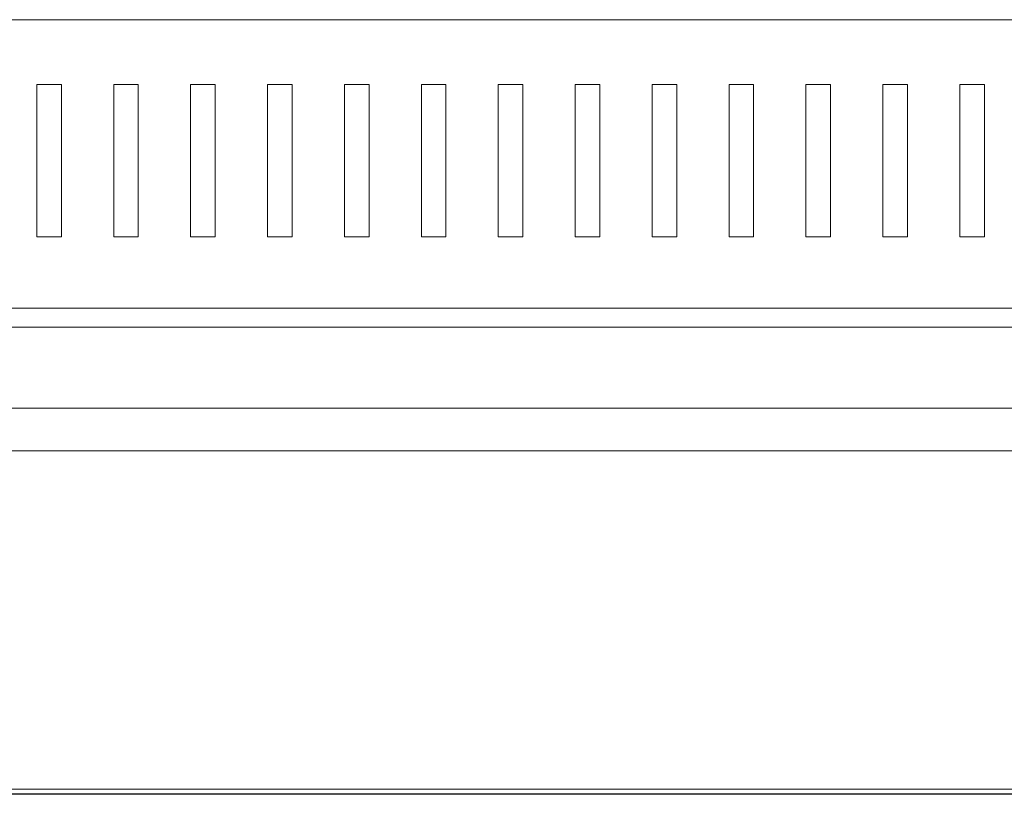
# Model space of a CAD drawing. Header units: millimetres. Extents: x 83969 to 163860, y -22594 to 4849.
# Tile 104 of 108: x 163513.14 to 163521.27, y -21343.9 to -21337.5. Entities that reach past the tile are written whole.
import ezdxf
from ezdxf.enums import TextEntityAlignment as Align

# ---------------------------------------------------------------- set-up
doc = ezdxf.new("R2010")
doc.units = ezdxf.units.MM
doc.layers.get('0').update_dxf_attribs({"color": 251, "lineweight": 0})
for name, color, linetype in [('! PT Instalacja niskoprądowa', 1, 'Continuous'), ('! PT Opisy Legenda 2', 7, 'Continuous'), ('! PT Wyposażenie szafy RACK', 7, 'Continuous'), ('00 CCTV IP - MIWI', 10, 'Continuous')]:
    doc.layers.add(name, color=color, linetype=linetype)
doc.layers.add('BKT_szafy', color=7, linetype='Continuous', lineweight=5)
doc.styles.get("Standard").update_dxf_attribs({"font": 'arial.ttf'})

# ---------------------------------------------------------------- blocks, each defined once
blk = doc.blocks.new('Panel QuickNet na 4 sloty_1U')
at = {"color": 0}
blk.add_line((46.672, 4.445), (2.222, 4.443), dxfattribs=at)
blk = doc.blocks.new('A$7E6A6014D2D5')
at = {"layer": '00 CCTV IP - MIWI', "color": 234, "lineweight": 0}
blk.add_lwpolyline([(-3045.3, -279.4), (-3045.3, -279.4), (-3045.3, -279.4), (-3045.3, -279.4), (3032.9, -279.4), (3032.9, -279.4), (3032.9, -279.4, 0.41425), (3058.3, -254), (3058.3, -254), (3058.3, 254, 0.414021), (3032.9, 279.4), (3032.9, 279.4), (-3045.3, 279.4, 0.457803), (-3070.7, 254), (-3070.7, 254), (-3070.7, -255.3, 0.414214), (-3045.3, -279.4), (-3045.3, -279.4)], format="xyb", dxfattribs=at)
blk.add_lwpolyline([(-2706.9, -279.4), (2706.9, -279.4), (2706.9, 279.4), (-2706.9, 279.4)], close=True, dxfattribs=at)
blk = doc.blocks.new('Szafa rack 20U')
at = {"layer": 'BKT_szafy'}
blk.add_lwpolyline([(-381.315, 635.881, -0.434201), (-379.809, 637.468), (-1.905, 637.468, -0.414214), (-0.317, 635.881), (-0.317, 635.877)], format="xyb", dxfattribs=at)
for points in [[(-261.684, 632.114), (-259.651, 632.114), (-259.651, 619.529), (-261.684, 619.529)], [(-255.334, 632.114), (-253.302, 632.114), (-253.302, 619.529), (-255.334, 619.529)], [(-248.984, 632.114), (-246.952, 632.114), (-246.952, 619.529), (-248.984, 619.529)], [(-242.634, 632.114), (-240.602, 632.114), (-240.602, 619.529), (-242.634, 619.529)], [(-236.284, 632.114), (-234.252, 632.114), (-234.252, 619.529), (-236.284, 619.529)], [(-229.934, 632.114), (-227.901, 632.114), (-227.901, 619.529), (-229.934, 619.529)], [(-223.584, 632.114), (-221.552, 632.114), (-221.552, 619.529), (-223.584, 619.529)], [(-217.234, 632.114), (-215.202, 632.114), (-215.202, 619.529), (-217.234, 619.529)], [(-210.884, 632.114), (-208.852, 632.114), (-208.852, 619.529), (-210.884, 619.529)], [(-204.534, 632.114), (-202.502, 632.114), (-202.502, 619.529), (-204.534, 619.529)], [(-198.184, 632.114), (-196.151, 632.114), (-196.151, 619.529), (-198.184, 619.529)], [(-191.834, 632.114), (-189.802, 632.114), (-189.802, 619.529), (-191.834, 619.529)], [(-185.484, 632.114), (-183.452, 632.114), (-183.452, 619.529), (-185.484, 619.529)], [(-381.317, 613.656), (-0.317, 613.656), (-0.317, 612.068), (-381.317, 612.068)], [(-26.035, 605.401), (-354.965, 605.401), (-354.965, 612.068), (-26.035, 612.068)]]:
    blk.add_lwpolyline(points, close=True, dxfattribs=at)
at = {"layer": '! PT Instalacja niskoprądowa'}
blk.add_attdef('NAZWA_SZAFY', text='', height=20, dxfattribs=at).set_placement((-377.652, 659.981), align=Align.MIDDLE_LEFT)

msp = doc.modelspace()

# ---------------------------------------------------------------- block references
at = {"layer": '! PT Opisy Legenda 2', "xscale": 0.6288110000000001, "yscale": 0.6288110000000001, "zscale": 0.6288110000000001}
msp.add_blockref('Panel QuickNet na 4 sloty_1U', (163504.9957, -21346.6902), dxfattribs=at)
at = {"layer": '! PT Wyposażenie szafy RACK', "color": 7, "xscale": 0.1, "yscale": 0.1, "zscale": 0.1}
msp.add_blockref('Szafa rack 20U', (163539.4491, -21401.2474), dxfattribs=at)
at = {"xscale": 0.005000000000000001, "yscale": 0.005000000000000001, "zscale": 0.005000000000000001}
msp.add_blockref('A$7E6A6014D2D5', (163520.384, -21342.457), dxfattribs=at)

doc.saveas('drawing.dxf')
